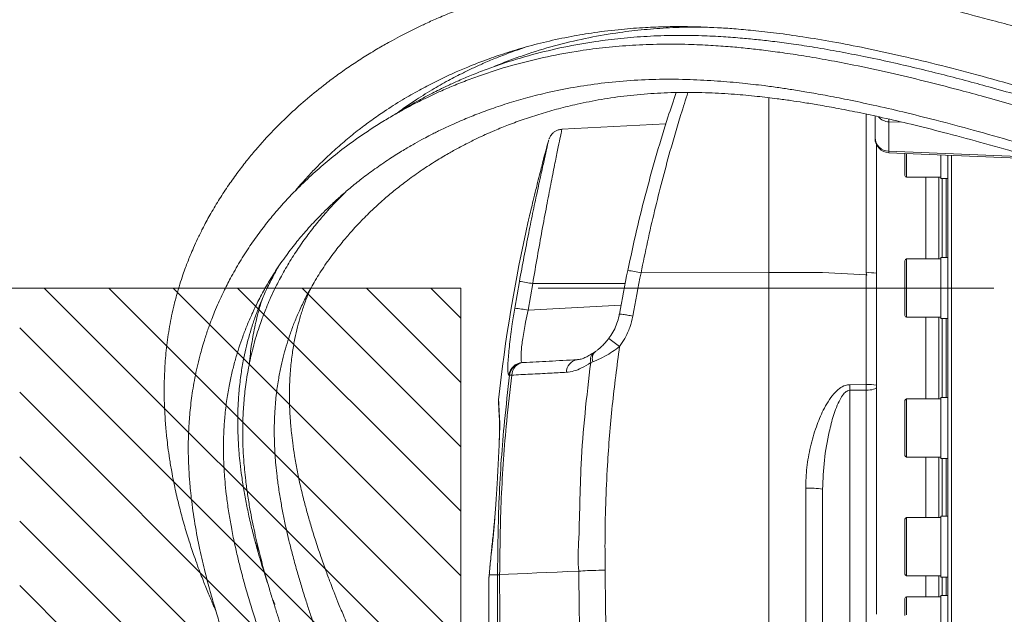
# Model space of a CAD drawing. Header units: millimetres. Extents: x 0 to 8410, y 0 to 5940.
# Tile 130 of 180: x 5057 to 5332, y 3987 to 4153. Entities that reach past the tile are written whole.
import ezdxf

# ---------------------------------------------------------------- set-up
doc = ezdxf.new("R2010")
doc.units = ezdxf.units.MM
doc.header["$LTSCALE"] = 10
doc.linetypes.add('CENTERX2', pattern=[20.32, 12.7, -2.54, 2.54, -2.54])

msp = doc.modelspace()

# ---------------------------------------------------------------- hatches: boundary and pattern name
at = {"linetype": 'Continuous'}
h = msp.add_hatch(dxfattribs=at)
h.set_pattern_fill('ANSI31', color=8, scale=4, angle=90, style=0)
h.paths.add_polyline_path([(5057.2, 4077.87), (5057.2, 3177.87), (5180.2, 3177.87), (5180.2, 4077.87)], flags=0)

# ---------------------------------------------------------------- linework, layer by layer
at = {"color": 7, "linetype": 'Continuous', "lineweight": 0}
for p, q in [((5266, 4082.21), (5266, 4131.04)), ((5295.6, 4119.91), (5295.6, 4125.85)), ((5237.31, 4123.68), (5208.31, 4122.16)), ((5295.6, 4119.69), (5295.6, 4119.91)), ((5296, 4117.87), (5296, 4082.02)), ((5299.43, 4115.61), (5341.4, 4113.84)), ((5303.9, 4109.27), (5303.9, 4115.4)), ((5313.9, 4109.05), (5313.9, 4114.97)), ((5315.9, 4082.01), (5315.9, 4114.93)), ((5316.9, 4114.92), (5316.9, 4077.87)), ((5304.4, 4108.77), (5313.9, 4108.77)), ((5309.8, 4086.01), (5309.8, 4108.77)), ((5313.4, 4086.01), (5313.4, 4108.77)), ((5313.9, 4108.4), (5313.9, 4109.05)), ((5313.9, 4108.4), (5315.9, 4108.4)), ((5314.27, 4086.37), (5314.27, 4108.4)), ((5315.9, 4086.37), (5313.9, 4086.37)), ((5313.9, 4069.37), (5313.9, 4086.37)), ((5303.9, 4070.24), (5303.9, 4085.51)), ((5313.9, 4086.01), (5304.4, 4086.01)), ((5266, 3769.37), (5266, 4082.21)), ((5293.16, 4081.52), (5281, 4082.18)), ((5296, 4082.02), (5296, 4050.81)), ((5315.9, 4073.73), (5315.9, 4082.01)), ((5057.2, 4077.87), (5180.2, 4077.87)), ((5180.2, 4077.87), (5180.2, 3177.87)), ((5316.9, 4077.87), (5316.9, 3967.37)), ((5315.9, 4039.83), (5315.9, 4073.73)), ((5304.4, 4069.74), (5313.9, 4069.74)), ((5309.8, 4046.97), (5309.8, 4069.74)), ((5313.4, 4046.97), (5313.4, 4069.74)), ((5313.9, 4069.37), (5315.9, 4069.37)), ((5314.27, 4047.34), (5314.27, 4069.37)), ((5217.39, 4059.98), (5217.66, 4060.16)), ((5197.31, 4057.09), (5197.49, 4057.09)), ((5296, 4050.81), (5296, 4050.19)), ((5296, 4050.19), (5296, 3986.87)), ((5303.9, 4045.89), (5303.9, 4046.47)), ((5303.9, 4031.2), (5303.9, 4045.89)), ((5313.9, 4046.97), (5304.4, 4046.97)), ((5315.9, 4047.34), (5313.9, 4047.34)), ((5313.9, 4030.34), (5313.9, 4047.34)), ((5315.9, 4032.17), (5315.9, 4039.83)), ((5315.9, 4003.43), (5315.9, 4032.17)), ((5304.4, 4030.7), (5313.9, 4030.7)), ((5309.8, 4013.88), (5309.8, 4030.7)), ((5313.4, 4013.88), (5313.4, 4030.7)), ((5313.9, 4030.34), (5315.9, 4030.34)), ((5314.27, 4014.25), (5314.27, 4030.34)), ((5281, 4021.8), (5281, 3910.52)), ((5303.9, 4011.14), (5303.9, 4013.38)), ((5313.9, 4013.88), (5304.4, 4013.88)), ((5315.9, 4014.25), (5313.9, 4014.25)), ((5313.9, 3997.25), (5313.9, 4014.25)), ((5303.9, 3998.11), (5303.9, 4011.14)), ((5315.9, 3997.57), (5315.9, 4003.43)), ((5213.01, 3998.92), (5213.01, 3998.92)), ((5188, 3997.29), (5188, 3932.31)), ((5188.01, 3997.29), (5188.01, 3997.29)), ((5304.4, 3997.61), (5313.9, 3997.61)), ((5309.8, 3991.77), (5309.8, 3997.61)), ((5313.4, 3991.77), (5313.4, 3997.61)), ((5313.9, 3997.25), (5315.9, 3997.25)), ((5314.27, 3992.14), (5314.27, 3997.25)), ((5315.9, 3978.36), (5315.9, 3997.57)), ((5303.9, 3986.56), (5303.9, 3991.27)), ((5313.9, 3991.77), (5304.4, 3991.77)), ((5315.9, 3992.14), (5313.9, 3992.14)), ((5313.9, 3975.14), (5313.9, 3992.14))]:
    msp.add_line(p, q, dxfattribs=at)
at = {"color": 8, "linetype": 'Continuous', "lineweight": 0}
for p, q in [((5293.16, 4082.15), (5293.16, 4126.4)), ((5303.02, 4124.16), (5299.46, 4124.26)), ((5299.46, 4124.26), (5299.46, 4116.05)), ((5299.46, 4116.05), (5299.44, 4115.72)), ((5299.46, 4116.05), (5339.5, 4114.36)), ((5304.4, 4115.37), (5304.4, 4108.77)), ((5315.4, 4086.37), (5315.4, 4108.4)), ((5304.4, 4086.01), (5304.4, 4069.74)), ((5230.38, 4082.13), (5266, 4082.21)), ((5266, 4082.21), (5281, 4082.18)), ((5293.16, 4050.94), (5293.16, 4081.52)), ((5195.16, 4072.27), (5196.48, 4079.73)), ((5200.19, 4079.11), (5198.9, 4071.72)), ((5200.19, 4079.11), (5225.94, 4079.15)), ((5198.9, 4071.72), (5224.79, 4073.08)), ((5315.4, 4047.34), (5315.4, 4069.37)), ((5216.92, 4057.29), (5216.35, 4057.07)), ((5193.74, 4053.6), (5193.56, 4053.59)), ((5288.59, 4050.91), (5293.16, 4050.94)), ((5293.16, 4049.37), (5293.16, 4050.94)), ((5293.16, 4049.37), (5288.59, 4049.35)), ((5288.59, 4049.35), (5288.59, 3984)), ((5293.16, 3984.2), (5293.16, 4049.37)), ((5304.4, 4046.97), (5304.4, 4046.35)), ((5304.4, 4046.35), (5304.4, 4030.7)), ((5315.4, 4014.25), (5315.4, 4030.34)), ((5276.27, 3910.74), (5276.27, 4022.01)), ((5304.4, 4013.88), (5304.4, 4011.5)), ((5304.4, 4011.5), (5304.4, 3997.61)), ((5188.07, 3997.87), (5188.07, 3997.87)), ((5315.4, 3992.14), (5315.4, 3997.25)), ((5304.4, 3991.77), (5304.4, 3986.75))]:
    msp.add_line(p, q, dxfattribs=at)
at = {"color": 7, "linetype": 'CENTERX2', "lineweight": 0}
msp.add_line((4998.55, 4077.87), (5743.75, 4077.87), dxfattribs=at)
at = {"color": 8, "linetype": 'Continuous', "lineweight": 0, "flags": 128}
for points in [[(5224.27, 4070.31), (5224.35, 4070.6), (5224.35, 4070.6), (5224.35, 4070.6)], [(5293.16, 4049.37), (5293.72, 4049.4), (5294.26, 4049.45), (5294.75, 4049.53), (5295.18, 4049.63), (5295.53, 4049.75), (5295.79, 4049.89), (5295.95, 4050.03), (5296, 4050.19)]]:
    msp.add_lwpolyline(points, dxfattribs=at)
at = {"color": 7, "linetype": 'Continuous', "lineweight": 0, "flags": 128}
msp.add_lwpolyline([(5213.01, 3998.92), (5209.96, 3998.8), (5207, 3998.67), (5204.12, 3998.55), (5201.32, 3998.42), (5198.6, 3998.29), (5195.97, 3998.16), (5193.43, 3998.03), (5190.97, 3997.9)], dxfattribs=at)
at = {"color": 8, "linetype": 'Continuous', "lineweight": 0}
for centre, radius, start, end in [((5299.58, 4128.3), 4.05, 221.3308, 268.369), ((5310.38, 4125.07), 10.94, 180.6809, 184.2702), ((5299.53, 4119.98), 3.92, 181.0302, 269.0927), ((5223.54, 4053.46), 29.47, 76.583, 83.9024), ((5637.79, 3998.04), 416, 168.3377, 170.0275), ((5293.85, 4065.76), 16.41, 82.4437, 92.3945), ((5189.17, 4024), 56.2, 78.6871, 82.5307), ((5189.21, 4018.87), 53.73, 79.6205, 83.6424), ((5026.57, 3801.7), 326.63, 52.7244, 53.3787), ((5218.98, 4057.78), 2.72, 125.9017, 194.9183), ((5197.52, 4053.1), 3.99, 93.0553, 172.9684), ((5197.7, 4053.11), 3.99, 93.0622, 172.9729), ((5198.01, 4053.45), 3.68, 96.2602, 177.7717), ((5213.12, 4054.38), 3.54, 98.3003, 180.1676), ((5195.89, 4050.13), 92.7, 359.5161, 0.4839), ((5293.85, 4034.52), 16.43, 82.4517, 92.3865), ((5277.41, 3994.66), 27.38, 82.4493, 92.3879)]:
    msp.add_arc(centre, radius, start, end, dxfattribs=at)
at = {"color": 7, "linetype": 'Continuous', "lineweight": 0}
for centre, radius, start, end in [((5638, 3997.87), 450, 164.3589, 165.0025), ((5299.6, 4119.62), 4, 179.9996, 267.2547), ((5304.4, 4109.27), 0.5, 180, 270), ((5638, 3997.87), 450, 167.3404, 173.7689), ((5304.4, 4085.51), 0.5, 90, 180), ((5638, 3997.87), 420, 168.3377, 170.0275), ((5304.4, 4070.24), 0.5, 180, 270), ((5304.4, 4046.47), 0.5, 90, 180), ((5304.4, 4031.2), 0.5, 180, 270), ((5304.4, 4013.38), 0.5, 90, 180), ((5304.4, 3998.11), 0.5, 180, 270), ((5304.4, 3991.27), 0.5, 90, 180)]:
    msp.add_arc(centre, radius, start, end, dxfattribs=at)
msp.add_ellipse((5293, 4081.4), major_axis=(3, -0.16), ratio=0.042661, start_param=1.483591, end_param=1.520674, dxfattribs=at)
for points, knots in [([(5357.87, 4144.04), (5355.65, 4144.71), (5350.56, 4146.24), (5342.92, 4148.47), (5335.29, 4150.63), (5328.64, 4152.46), (5321.3, 4154.4), (5312.74, 4156.56), (5302.43, 4158.97), (5292.48, 4161.05), (5283.42, 4162.71), (5275.82, 4163.91), (5269.27, 4164.79), (5263.35, 4165.45), (5257.32, 4165.99), (5250.48, 4166.42), (5241.09, 4166.69), (5229.77, 4166.41), (5217.23, 4165.19), (5205.3, 4163.19), (5193.74, 4160.4), (5184.74, 4157.51), (5178.16, 4155.01), (5174.11, 4153.34), (5170.61, 4151.78), (5167.74, 4150.41), (5165.28, 4149.19), (5162.9, 4147.96), (5160.13, 4146.46), (5156.84, 4144.58), (5153.19, 4142.36), (5149.49, 4139.94), (5145.91, 4137.44), (5141.85, 4134.41), (5137.4, 4130.82), (5132.54, 4126.49), (5127.7, 4121.73), (5123.64, 4117.26), (5120.3, 4113.21), (5117.68, 4109.79), (5115.09, 4106.13), (5112.56, 4102.25), (5110.25, 4098.33), (5108.33, 4094.76), (5106.84, 4091.73), (5105.7, 4089.24), (5104.79, 4087.11), (5104.06, 4085.28), (5103.37, 4083.48), (5102.63, 4081.41), (5101.78, 4078.82), (5100.88, 4075.76), (5099.82, 4071.57), (5098.8, 4066.45), (5098, 4060.54), (5097.57, 4054.79), (5097.45, 4049.86), (5097.52, 4045.87), (5097.65, 4042.88), (5097.81, 4040.33), (5098, 4038.11), (5098.23, 4035.87), (5098.54, 4033.27), (5098.98, 4030.15), (5099.64, 4026.21), (5100.54, 4021.69), (5101.7, 4016.78), (5102.99, 4011.99), (5104.36, 4007.44), (5105.64, 4003.6), (5106.73, 4000.54), (5107.59, 3998.23), (5108.36, 3996.24), (5109.1, 3994.39), (5110.04, 3992.1), (5110.94, 3989.95), (5111.63, 3988.43), (5111.81, 3988.01)], [0, 0, 0, 0, 0.015064, 0.034499, 0.051693, 0.066653, 0.079388, 0.101151, 0.124245, 0.148636, 0.1678, 0.184911, 0.199533, 0.211751, 0.22469, 0.240094, 0.257975, 0.288548, 0.318134, 0.346652, 0.375475, 0.405427, 0.417739, 0.429292, 0.439226, 0.44754, 0.454237, 0.460826, 0.468803, 0.479181, 0.491109, 0.503217, 0.515129, 0.526843, 0.545068, 0.562817, 0.581781, 0.602899, 0.614816, 0.627317, 0.640399, 0.654058, 0.668028, 0.680588, 0.689967, 0.698095, 0.704979, 0.710627, 0.715665, 0.722107, 0.730192, 0.739905, 0.750415, 0.76877, 0.786608, 0.803944, 0.820365, 0.830529, 0.839329, 0.846775, 0.852983, 0.858837, 0.866401, 0.875666, 0.886093, 0.900763, 0.915081, 0.929049, 0.942671, 0.955186, 0.962972, 0.969821, 0.975738, 0.980737, 0.986321, 0.996226, 1, 1, 1, 1]), ([(5133.84, 4104.78), (5133.92, 4104.88), (5134.62, 4105.74), (5136.07, 4107.41), (5138.38, 4109.97), (5141.17, 4112.83), (5144.44, 4115.95), (5148, 4119.07), (5151.67, 4122.03), (5155.25, 4124.71), (5159.28, 4127.5), (5163.67, 4130.29), (5168.39, 4133), (5172.4, 4135.11), (5175.85, 4136.79), (5179.06, 4138.26), (5182.7, 4139.81), (5187.01, 4141.49), (5192, 4143.24), (5197.71, 4145), (5204.05, 4146.65), (5210.68, 4148.06), (5217.67, 4149.23), (5224.59, 4150.06), (5231.27, 4150.57), (5237, 4150.79), (5241.35, 4150.82), (5244.84, 4150.77), (5248.02, 4150.68), (5251.89, 4150.5), (5256.49, 4150.2), (5261.97, 4149.71), (5268.39, 4148.98), (5275.79, 4147.94), (5284.09, 4146.55), (5293.29, 4144.77), (5303.42, 4142.55), (5314.23, 4139.93), (5325.7, 4136.92), (5337.79, 4133.53), (5348.6, 4130.36), (5355.38, 4128.29), (5357.87, 4127.53)], [0, 0, 0, 0, 0.002058, 0.017378, 0.034914, 0.055941, 0.079479, 0.104547, 0.128284, 0.150494, 0.171167, 0.20053, 0.226215, 0.249013, 0.264552, 0.279824, 0.297834, 0.318688, 0.342389, 0.368444, 0.397263, 0.42722, 0.454737, 0.486032, 0.513134, 0.536025, 0.554684, 0.564769, 0.577014, 0.592011, 0.609789, 0.630388, 0.655374, 0.683665, 0.715343, 0.750496, 0.789204, 0.831529, 0.874787, 0.921321, 0.971125, 1, 1, 1, 1]), ([(5250.05, 4150.58), (5248.58, 4150.61), (5244.62, 4150.71), (5238.33, 4150.52), (5231.26, 4150.02), (5223.76, 4149.14), (5215.77, 4147.77), (5207.22, 4145.78), (5200.26, 4143.71), (5194.8, 4141.8), (5191.44, 4140.52), (5189.46, 4139.68), (5188.78, 4139.4)], [0, 0, 0, 0, 0.065953, 0.177542, 0.28634, 0.392612, 0.530909, 0.671605, 0.817664, 0.889711, 0.962227, 1, 1, 1, 1]), ([(5357.87, 4125.09), (5356.66, 4125.46), (5352.06, 4126.87), (5344.47, 4129.13), (5335.5, 4131.73), (5327.72, 4133.91), (5320.69, 4135.81), (5313.97, 4137.55), (5307.06, 4139.25), (5299.88, 4140.92), (5292.7, 4142.46), (5285.65, 4143.83), (5279.1, 4144.98), (5273.1, 4145.91), (5267.87, 4146.61), (5263.14, 4147.15), (5258.38, 4147.61), (5253.1, 4148.01), (5246.76, 4148.31), (5239.65, 4148.4), (5232.11, 4148.15), (5224.81, 4147.57), (5217.05, 4146.61), (5208.79, 4145.15), (5199.97, 4143.04), (5192.81, 4140.85), (5187.2, 4138.86), (5183.26, 4137.32), (5179.72, 4135.81), (5176.75, 4134.46), (5174.31, 4133.28), (5172.13, 4132.19), (5169.79, 4130.96), (5167, 4129.41), (5164.53, 4127.98), (5163.06, 4127.05), (5162.64, 4126.78)], [0, 0, 0, 0, 0.017565, 0.066594, 0.10979, 0.147194, 0.178872, 0.210912, 0.243826, 0.27813, 0.31377, 0.346677, 0.378907, 0.40749, 0.432447, 0.453849, 0.47542, 0.500811, 0.529977, 0.567295, 0.604859, 0.641534, 0.677357, 0.723951, 0.77138, 0.820494, 0.844682, 0.868928, 0.890521, 0.908875, 0.923984, 0.936405, 0.950592, 0.969347, 0.991404, 1, 1, 1, 1]), ([(5357.92, 4121.9), (5356.09, 4122.47), (5350.82, 4124.08), (5342.52, 4126.55), (5333.44, 4129.18), (5325.58, 4131.38), (5317.72, 4133.5), (5309.26, 4135.67), (5299.63, 4137.97), (5290.68, 4139.91), (5282.66, 4141.46), (5276.01, 4142.61), (5269.99, 4143.52), (5264.75, 4144.21), (5259.94, 4144.76), (5255.05, 4145.22), (5249.57, 4145.61), (5243.02, 4145.9), (5235.72, 4145.95), (5228.03, 4145.66), (5220.58, 4145.04), (5212.66, 4144.02), (5204.23, 4142.49), (5195.22, 4140.29), (5187.9, 4138.03), (5182.18, 4135.96), (5178.18, 4134.37), (5174.6, 4132.83), (5171.6, 4131.44), (5169.13, 4130.24), (5166.9, 4129.11), (5164.5, 4127.84), (5161.62, 4126.23), (5158.32, 4124.27), (5154.88, 4122.09), (5151.48, 4119.78), (5147.64, 4117), (5143.45, 4113.7), (5138.94, 4109.8), (5134.5, 4105.57), (5130.6, 4101.44), (5127.16, 4097.41), (5124.22, 4093.66), (5121.3, 4089.57), (5118.5, 4085.2), (5116.09, 4080.95), (5114.15, 4077.14), (5112.69, 4074), (5111.6, 4071.42), (5110.7, 4069.15), (5109.79, 4066.69), (5108.71, 4063.49), (5107.4, 4059.01), (5106.15, 4053.68), (5105.17, 4047.97), (5104.56, 4042.65), (5104.27, 4038.06), (5104.18, 4034.21), (5104.2, 4031.1), (5104.29, 4028.42), (5104.41, 4026.22), (5104.55, 4024.16), (5104.74, 4021.88), (5105.05, 4019.01), (5105.48, 4015.69), (5106.22, 4010.92), (5107.32, 4005.19), (5108.78, 3998.9), (5110.19, 3993.56), (5111.36, 3989.48), (5112.28, 3986.44), (5112.97, 3984.26), (5113.65, 3982.13), (5114.47, 3979.68), (5115.53, 3976.56), (5117.01, 3972.41), (5118.94, 3967.25), (5121.37, 3961.08), (5124.22, 3954.18), (5126.36, 3949.31), (5127.48, 3946.77)], [0, 0, 0, 0, 0.0117983, 0.0338149, 0.0531759, 0.0698976, 0.0840046, 0.1033548, 0.1237063, 0.1451638, 0.1601266, 0.1745211, 0.187237, 0.1983038, 0.207782, 0.2177576, 0.2294386, 0.2428143, 0.2597888, 0.2767389, 0.2933046, 0.3094911, 0.330558, 0.3520305, 0.3742435, 0.3851766, 0.3960847, 0.4057454, 0.4139522, 0.4207035, 0.4263047, 0.4327691, 0.4413011, 0.4513226, 0.4621806, 0.4728473, 0.4833087, 0.4995228, 0.5152055, 0.5312654, 0.5493903, 0.5618483, 0.5751178, 0.5891879, 0.6040459, 0.6189636, 0.630687, 0.6405435, 0.6485491, 0.6547184, 0.661403, 0.6710406, 0.6835563, 0.7014293, 0.7179766, 0.7332329, 0.7472141, 0.7571609, 0.7658704, 0.7733523, 0.7796291, 0.7842743, 0.7905903, 0.7985732, 0.8081958, 0.8180814, 0.8381817, 0.8555826, 0.8702972, 0.8826217, 0.8896252, 0.8956609, 0.9008639, 0.9074501, 0.9161976, 0.9270904, 0.9422907, 0.9595572, 0.9788238, 1, 1, 1, 1]), ([(5162.11, 4126.49), (5162.66, 4126.9), (5164.29, 4128.12), (5167.61, 4130.38), (5171.89, 4133.08), (5176.48, 4135.69), (5180.39, 4137.72), (5183.74, 4139.34), (5186.87, 4140.75), (5190.4, 4142.23), (5194.29, 4143.74), (5197.06, 4144.68), (5198.4, 4145.12)], [0, 0, 0, 0, 0.053553, 0.158031, 0.306319, 0.435879, 0.550877, 0.629337, 0.706288, 0.797141, 0.90249, 1, 1, 1, 1]), ([(5136.31, 3951), (5135.31, 3953.25), (5133.42, 3957.5), (5130.91, 3963.49), (5128.82, 3968.72), (5127.13, 3973.17), (5125.79, 3976.83), (5124.78, 3979.71), (5124.02, 3981.92), (5123.39, 3983.81), (5122.53, 3986.45), (5121.36, 3990.19), (5120.06, 3994.67), (5118.92, 3998.9), (5117.96, 4002.78), (5117.04, 4006.82), (5116.2, 4010.99), (5115.46, 4015.27), (5114.9, 4019.25), (5114.5, 4022.85), (5114.26, 4025.78), (5114.11, 4028.32), (5114, 4030.97), (5113.97, 4034.23), (5114.07, 4038.02), (5114.37, 4042.31), (5114.89, 4046.65), (5115.6, 4050.84), (5116.41, 4054.56), (5117.3, 4057.97), (5118.28, 4061.2), (5119.35, 4064.35), (5120.56, 4067.48), (5121.97, 4070.75), (5123.65, 4074.26), (5125.7, 4078.09), (5128.21, 4082.24), (5131.04, 4086.4), (5133.96, 4090.23), (5136.5, 4093.26), (5138.54, 4095.55), (5140.23, 4097.34), (5141.98, 4099.13), (5144.07, 4101.15), (5146.53, 4103.41), (5149.37, 4105.85), (5152.6, 4108.45), (5156.21, 4111.14), (5159.94, 4113.7), (5163.46, 4115.94), (5166.54, 4117.76), (5169.08, 4119.17), (5171.06, 4120.23), (5172.61, 4121.02), (5174.07, 4121.75), (5175.73, 4122.55), (5177.77, 4123.5), (5180.57, 4124.74), (5184.25, 4126.25), (5188.76, 4127.93), (5193.69, 4129.56), (5198.89, 4131.07), (5204.85, 4132.55), (5211.64, 4133.92), (5219.35, 4135.06), (5227.35, 4135.82), (5235.61, 4136.17), (5243.73, 4136.09), (5251.44, 4135.69), (5258.33, 4135.08), (5264.03, 4134.43), (5268.63, 4133.81), (5272.6, 4133.21), (5276.9, 4132.51), (5282.06, 4131.59), (5288.23, 4130.39), (5295.44, 4128.85), (5303.69, 4126.94), (5312.99, 4124.62), (5323.28, 4121.87), (5334.56, 4118.68), (5346.19, 4115.25), (5354.07, 4112.84), (5357.87, 4111.68)], [0, 0, 0, 0, 0.019575, 0.037026, 0.052283, 0.065299, 0.075886, 0.084257, 0.090401, 0.095231, 0.100696, 0.113464, 0.127915, 0.139763, 0.150485, 0.161939, 0.175238, 0.187203, 0.199761, 0.210528, 0.219251, 0.22597, 0.233341, 0.24319, 0.255473, 0.267936, 0.282852, 0.295984, 0.307555, 0.318557, 0.329102, 0.339213, 0.349648, 0.360462, 0.372308, 0.385755, 0.400619, 0.416766, 0.43157, 0.444033, 0.452165, 0.458832, 0.465737, 0.474199, 0.484223, 0.494691, 0.506452, 0.519503, 0.532696, 0.54417, 0.553898, 0.561882, 0.567667, 0.571988, 0.575806, 0.580654, 0.586551, 0.593496, 0.604651, 0.617306, 0.630377, 0.643814, 0.657618, 0.675395, 0.69377, 0.712767, 0.731279, 0.750227, 0.767301, 0.78248, 0.795726, 0.804749, 0.81266, 0.821747, 0.832886, 0.84638, 0.8621, 0.8801, 0.900434, 0.923151, 0.947812, 0.974811, 1, 1, 1, 1]), ([(5150.32, 3955.56), (5149.31, 3957.91), (5147.43, 3962.28), (5144.99, 3968.32), (5143.04, 3973.35), (5141.61, 3977.19), (5140.61, 3979.96), (5139.96, 3981.78), (5139.48, 3983.17), (5139.04, 3984.44), (5138.55, 3985.91), (5137.82, 3988.09), (5136.85, 3991.09), (5135.71, 3994.76), (5134.52, 3998.8), (5133.43, 4002.76), (5132.46, 4006.55), (5131.6, 4010.17), (5130.82, 4013.77), (5130.09, 4017.61), (5129.45, 4021.45), (5128.95, 4025.15), (5128.61, 4028.36), (5128.41, 4030.8), (5128.29, 4032.83), (5128.2, 4034.87), (5128.14, 4037.38), (5128.17, 4040.35), (5128.33, 4044.14), (5128.71, 4048.31), (5129.33, 4052.51), (5130.03, 4056.11), (5130.81, 4059.34), (5131.68, 4062.38), (5132.66, 4065.37), (5133.81, 4068.43), (5135.19, 4071.68), (5136.89, 4075.22), (5139, 4079.1), (5141.56, 4083.24), (5144.4, 4087.27), (5147.2, 4090.82), (5149.53, 4093.53), (5151.37, 4095.54), (5152.93, 4097.16), (5154.61, 4098.84), (5156.63, 4100.75), (5159.07, 4102.94), (5161.99, 4105.39), (5165.46, 4108.08), (5169.25, 4110.78), (5173.05, 4113.25), (5176.47, 4115.29), (5179.29, 4116.86), (5181.48, 4118.01), (5183.24, 4118.9), (5185, 4119.76), (5187.14, 4120.75), (5189.99, 4122), (5193.59, 4123.46), (5197.86, 4125.03), (5202.52, 4126.55), (5207.42, 4127.95), (5213.01, 4129.31), (5219.36, 4130.56), (5226.54, 4131.59), (5233.95, 4132.24), (5241.57, 4132.51), (5249.04, 4132.39), (5256.13, 4131.98), (5262.48, 4131.4), (5267.72, 4130.78), (5271.99, 4130.2), (5275.78, 4129.63), (5279.98, 4128.94), (5285.04, 4128.03), (5291.05, 4126.85), (5298.04, 4125.35), (5306.03, 4123.49), (5315.03, 4121.22), (5325.01, 4118.54), (5335.95, 4115.43), (5347, 4112.17), (5354.42, 4109.9), (5357.87, 4108.85)], [0, 0, 0, 0, 0.0205237, 0.0381816, 0.0528931, 0.0646118, 0.0719668, 0.0772886, 0.0806918, 0.0841912, 0.0885168, 0.0936683, 0.1034295, 0.1150807, 0.126341, 0.1395566, 0.1506473, 0.1605677, 0.1724022, 0.1834084, 0.1957693, 0.2077751, 0.217722, 0.2256258, 0.2306449, 0.2368488, 0.2447748, 0.2544183, 0.2650825, 0.2810633, 0.2948405, 0.3064583, 0.3171938, 0.3276755, 0.337799, 0.3485447, 0.3601411, 0.3728725, 0.3874247, 0.4036125, 0.4205565, 0.4351441, 0.4470657, 0.4545384, 0.4608474, 0.468167, 0.4767432, 0.4865771, 0.4983792, 0.5115901, 0.5261742, 0.5399328, 0.5514968, 0.5608701, 0.5677066, 0.5726187, 0.5776384, 0.5842227, 0.5923661, 0.6035018, 0.6162149, 0.629326, 0.642757, 0.6565019, 0.6741184, 0.6922494, 0.7109432, 0.7289372, 0.7473896, 0.7640617, 0.7788971, 0.7918191, 0.8005799, 0.8085543, 0.8181447, 0.829737, 0.8436656, 0.8598193, 0.878287, 0.8991611, 0.9225149, 0.9479056, 0.9757332, 1, 1, 1, 1]), ([(5226.67, 4082.77), (5227.48, 4086.52), (5229.09, 4094.02), (5231.85, 4105), (5234.79, 4115.58), (5237.59, 4124.79), (5239.4, 4130.15), (5240.16, 4132.4)], [0, 0, 0, 0, 0.211836, 0.424373, 0.636255, 0.847417, 1, 1, 1, 1]), ([(5208.32, 4122.12), (5208.21, 4122.13), (5207.79, 4122.14), (5207.11, 4121.92), (5206.36, 4121.55), (5205.78, 4121.09), (5205.34, 4120.6), (5205.04, 4120.13), (5204.86, 4119.78), (5204.8, 4119.59), (5204.78, 4119.53)], [0, 0, 0, 0, 0.0696289, 0.2692357, 0.4474452, 0.6066445, 0.74679, 0.8663952, 0.9627404, 1, 1, 1, 1]), ([(5196.48, 4079.73), (5196.9, 4082), (5197.76, 4086.6), (5199.07, 4093.24), (5200.35, 4099.54), (5201.54, 4105.17), (5202.61, 4110.09), (5203.49, 4114.02), (5204.16, 4116.99), (5204.55, 4118.67), (5204.72, 4119.39), (5204.68, 4119.23), (5204.68, 4119.22)], [0, 0, 0, 0, 0.110795, 0.224772, 0.335463, 0.44938, 0.559252, 0.672443, 0.779889, 0.890623, 0.995438, 1, 1, 1, 1]), ([(5203.33, 4114.32), (5203.34, 4114.34), (5203.38, 4114.5), (5203.22, 4113.87), (5202.85, 4112.44), (5202.27, 4110.15), (5201.65, 4107.67), (5201.24, 4106.02), (5201.08, 4105.37)], [0, 0, 0, 0, 0.023626, 0.22882, 0.434359, 0.644189, 0.860316, 1, 1, 1, 1]), ([(5201.08, 4105.37), (5200.83, 4104.34), (5200.32, 4102.27), (5199.66, 4099.52), (5199.18, 4097.51), (5198.93, 4096.44), (5198.94, 4096.48), (5198.94, 4096.49)], [0, 0, 0, 0, 0.2227038, 0.4455139, 0.6649618, 0.8784303, 1, 1, 1, 1]), ([(5148.11, 4104.74), (5147.85, 4104.5), (5146.05, 4102.8), (5143.44, 4099.95), (5140.2, 4096.17), (5137.46, 4092.66), (5134.76, 4088.88), (5132.2, 4084.88), (5130.01, 4081.04), (5128.28, 4077.65), (5126.99, 4074.87), (5126.01, 4072.58), (5125.27, 4070.71), (5124.59, 4068.9), (5123.87, 4066.82), (5123.04, 4064.21), (5122, 4060.45), (5120.95, 4055.77), (5120.11, 4050.44), (5119.6, 4045.39), (5119.38, 4040.99), (5119.34, 4037.31), (5119.4, 4034.38), (5119.52, 4031.86), (5119.67, 4029.55), (5119.89, 4027.03), (5120.22, 4023.92), (5120.71, 4020.26), (5121.5, 4015.42), (5122.61, 4009.87), (5124.04, 4003.83), (5125.49, 3998.4), (5126.82, 3993.8), (5128.01, 3989.93), (5129.04, 3986.7), (5130.05, 3983.66), (5131.12, 3980.51), (5132.2, 3977.47), (5133.32, 3974.39), (5134.5, 3971.21), (5135.97, 3967.37), (5137.77, 3962.81), (5139.92, 3957.54), (5141.52, 3953.77), (5142.37, 3951.78)], [0, 0, 0, 0, 0.006586, 0.045611, 0.07216, 0.100234, 0.129799, 0.160816, 0.191457, 0.214933, 0.234707, 0.250818, 0.263314, 0.273901, 0.288082, 0.30582, 0.326695, 0.363397, 0.397833, 0.430086, 0.460056, 0.481165, 0.499453, 0.514925, 0.528241, 0.54253, 0.561788, 0.58581, 0.610306, 0.651038, 0.687896, 0.720852, 0.750377, 0.771857, 0.791425, 0.809077, 0.827123, 0.848401, 0.864086, 0.882824, 0.905853, 0.933119, 0.964541, 1, 1, 1, 1]), ([(5126.45, 3995.13), (5126.37, 3995.37), (5125.72, 3997.27), (5124.72, 4000.52), (5123.47, 4004.77), (5122.43, 4008.67), (5121.43, 4012.72), (5120.52, 4016.89), (5119.72, 4021.17), (5119.1, 4025.16), (5118.65, 4028.77), (5118.36, 4031.71), (5118.17, 4034.28), (5118.03, 4036.99), (5117.95, 4040.38), (5118.01, 4044.35), (5118.28, 4048.82), (5118.77, 4053.22), (5119.44, 4057.33), (5120.19, 4060.87), (5121.02, 4064.12), (5121.96, 4067.28), (5123.05, 4070.46), (5124.33, 4073.75), (5125.88, 4077.28), (5127.53, 4080.64), (5128.76, 4082.81), (5129.28, 4083.73)], [0, 0, 0, 0, 0.007456, 0.060258, 0.103606, 0.142835, 0.184627, 0.233152, 0.276807, 0.322733, 0.362199, 0.394207, 0.418868, 0.446172, 0.483499, 0.530702, 0.578366, 0.633768, 0.680473, 0.719791, 0.757848, 0.795415, 0.832691, 0.872846, 0.916124, 0.964291, 1, 1, 1, 1]), ([(5293.27, 4081.51), (5293.24, 4081.7), (5293.2, 4081.92), (5293.16, 4082.13), (5293.16, 4082.15)], [0, 0, 0, 0, 0.902972, 1, 1, 1, 1]), ([(5157.77, 3964.14), (5156.67, 3966.38), (5154.58, 3970.62), (5151.78, 3976.62), (5149.44, 3981.87), (5147.52, 3986.34), (5146, 3990.04), (5144.83, 3992.98), (5143.96, 3995.24), (5143.25, 3997.11), (5142.32, 3999.64), (5141.04, 4003.24), (5139.6, 4007.57), (5138.33, 4011.71), (5137.26, 4015.45), (5136.25, 4019.27), (5135.34, 4023.14), (5134.5, 4027.15), (5133.82, 4030.95), (5133.31, 4034.44), (5132.97, 4037.29), (5132.76, 4039.58), (5132.59, 4041.75), (5132.45, 4044.27), (5132.37, 4047.43), (5132.42, 4051.41), (5132.69, 4055.75), (5133.21, 4060.02), (5133.86, 4063.71), (5134.61, 4067.05), (5135.49, 4070.24), (5136.54, 4073.42), (5137.45, 4075.87), (5138.07, 4077.25), (5138.22, 4077.58)], [0, 0, 0, 0, 0.055607, 0.105255, 0.148781, 0.186086, 0.216657, 0.241139, 0.259527, 0.2732, 0.288127, 0.32309, 0.363775, 0.39776, 0.428565, 0.459811, 0.496207, 0.529014, 0.564609, 0.596171, 0.62147, 0.640547, 0.657293, 0.679843, 0.708359, 0.742768, 0.788181, 0.828113, 0.862613, 0.893686, 0.925273, 0.956988, 0.989646, 1, 1, 1, 1]), ([(5124.76, 4074.66), (5124.65, 4074.33), (5124.19, 4072.91), (5123.3, 4069.68), (5122.27, 4064.98), (5121.53, 4060.41), (5121.3, 4057.64), (5121.22, 4056.67)], [0, 0, 0, 0, 0.055921, 0.24542, 0.548399, 0.842548, 1, 1, 1, 1]), ([(5193.32, 4057.5), (5193.33, 4057.54), (5193.35, 4058.14), (5193.49, 4059.72), (5193.73, 4062.17), (5194.07, 4064.95), (5194.53, 4068.32), (5194.93, 4070.82), (5195.16, 4072.27)], [0, 0, 0, 0, 0.011408, 0.193757, 0.376126, 0.559479, 0.742854, 1, 1, 1, 1]), ([(5224.33, 4070.61), (5224.27, 4070.26), (5224.09, 4069.21), (5223.51, 4067.5), (5222.62, 4065.56), (5221.79, 4064.41), (5221.4, 4063.86)], [0, 0, 0, 0, 0.142874, 0.428917, 0.728265, 1, 1, 1, 1]), ([(5221.41, 4063.85), (5221.34, 4063.77), (5220.96, 4063.24), (5220.22, 4062.41), (5219.27, 4061.45), (5218.46, 4060.74), (5217.94, 4060.34), (5217.71, 4060.2), (5217.66, 4060.17)], [0, 0, 0, 0, 0.058092, 0.339247, 0.580431, 0.776718, 0.948258, 1, 1, 1, 1]), ([(5217.01, 4059.75), (5216.83, 4059.63), (5216.2, 4059.23), (5215.26, 4058.69), (5214.16, 4058.21), (5213.24, 4057.94), (5212.8, 4057.92), (5212.63, 4057.91)], [0, 0, 0, 0, 0.094588, 0.337379, 0.567782, 0.827738, 1, 1, 1, 1]), ([(5197.61, 4057.1), (5199.93, 4057.22), (5204.59, 4057.47), (5209.93, 4057.75), (5212.61, 4057.89)], [0, 0, 0, 0, 0.499162, 1, 1, 1, 1]), ([(5190.67, 4046.71), (5190.66, 4046.64), (5190.64, 4046.49), (5190.64, 4046.31), (5190.64, 4046.2), (5190.64, 4046.13), (5190.64, 4046.08), (5190.64, 4046.02), (5190.65, 4045.98), (5190.65, 4045.9), (5190.66, 4045.64), (5190.7, 4044.98), (5190.75, 4044), (5190.82, 4042.71), (5190.89, 4041.48), (5190.94, 4040.62), (5190.96, 4040.4)], [0, 0, 0, 0, 0.005544, 0.011281, 0.014668, 0.017748, 0.022313, 0.031634, 0.054191, 0.105399, 0.266666, 0.438487, 0.606409, 0.773668, 0.940521, 1, 1, 1, 1]), ([(5190.95, 4040.63), (5190.96, 4040.45), (5190.97, 4040.05), (5190.97, 4039.25), (5190.96, 4038.15), (5190.93, 4036.88), (5190.89, 4035.89), (5190.87, 4035.43)], [0, 0, 0, 0, 0.176824, 0.391361, 0.596154, 0.812891, 1, 1, 1, 1]), ([(5190.99, 4040.41), (5190.97, 4040.5), (5190.93, 4040.68), (5190.95, 4040.95), (5190.96, 4041.12), (5190.97, 4041.2)], [0, 0, 0, 0, 0.349502, 0.693349, 1, 1, 1, 1]), ([(5190.89, 4035.64), (5190.87, 4035.12), (5190.83, 4033.93), (5190.73, 4031.76), (5190.57, 4028.61), (5190.37, 4025.11), (5190.15, 4021.51), (5189.97, 4018.61), (5189.8, 4016.15), (5189.7, 4014.79), (5189.66, 4014.25)], [0, 0, 0, 0, 0.088182, 0.202657, 0.317132, 0.526725, 0.65598, 0.785231, 0.914388, 1, 1, 1, 1]), ([(5189.66, 4014.45), (5189.65, 4014.32), (5189.59, 4013.63), (5189.5, 4012.49), (5189.36, 4011.02), (5189.28, 4010.15), (5189.24, 4009.71)], [0, 0, 0, 0, 0.0617096, 0.3547266, 0.6771707, 1, 1, 1, 1]), ([(5189.25, 4009.75), (5189.17, 4009.07), (5189, 4007.52), (5188.78, 4005.41), (5188.59, 4003.45), (5188.43, 4001.84), (5188.3, 4000.52), (5188.19, 3999.4), (5188.12, 3998.68), (5188.1, 3998.44), (5188.09, 3998.38)], [0, 0, 0, 0, 0.118396, 0.270334, 0.407833, 0.534648, 0.670037, 0.807036, 0.954603, 1, 1, 1, 1]), ([(5189.29, 4009.7), (5189.26, 4009.61), (5189.21, 4009.46), (5189.22, 4009.31), (5189.22, 4009.24)], [0, 0, 0, 0, 0.585053, 1, 1, 1, 1]), ([(5122.77, 4007.45), (5122.82, 4007.3), (5123.17, 4006.35), (5123.56, 4005.36), (5123.9, 4004.52), (5123.92, 4004.47)], [0, 0, 0, 0, 0.151698, 0.948613, 1, 1, 1, 1]), ([(5188.11, 3998.4), (5188.11, 3998.34), (5188.08, 3998.04), (5188.06, 3997.85), (5188.05, 3997.73), (5188.05, 3997.68), (5188.04, 3997.61), (5188.04, 3997.5), (5188.03, 3997.4), (5188.03, 3997.32), (5188.03, 3997.29)], [0, 0, 0, 0, 0.112188, 0.606114, 0.85687, 0.937224, 0.965707, 0.977613, 0.991868, 1, 1, 1, 1]), ([(5188.12, 3998.43), (5188.11, 3998.32), (5188.08, 3998), (5188.06, 3997.81), (5188.06, 3997.81), (5188.06, 3997.81)], [0, 0, 0, 0, 0.30378, 0.817123, 1, 1, 1, 1]), ([(5213.01, 3998.92), (5213.79, 3998.96), (5215.34, 3999.06), (5217.91, 3999.14), (5219.61, 3999.17), (5220.21, 3999.18), (5220.37, 3999.18)], [0, 0, 0, 0, 0.393542, 0.787085, 0.944309, 1, 1, 1, 1]), ([(5190.37, 3997.87), (5189.95, 3997.87), (5189.13, 3997.87), (5188.38, 3997.87), (5188.17, 3997.87), (5188.07, 3997.87)], [0, 0, 0, 0, 0.34675, 0.680158, 1, 1, 1, 1]), ([(5190.44, 3795.59), (5190.41, 3825.02), (5190.33, 3892.44), (5190.36, 3959.86), (5190.37, 3997.84)], [0, 0, 0, 0, 0.436559, 1, 1, 1, 1]), ([(5128.35, 3989.62), (5128.32, 3989.68), (5128.07, 3990.2), (5127.83, 3990.73), (5127.63, 3991.2)], [0, 0, 0, 0, 0.108798, 1, 1, 1, 1])]:
    msp.add_open_spline(points, degree=3, knots=knots, dxfattribs=at)
at = {"color": 8, "linetype": 'Continuous', "lineweight": 0}
for points, knots in [([(5243.45, 4132.42), (5242.8, 4130.4), (5241.1, 4125.17), (5238.68, 4116.86), (5236.23, 4107.82), (5234.14, 4099.41), (5232.16, 4090.84), (5230.97, 4085.03), (5230.38, 4082.13)], [0, 0, 0, 0, 0.135529, 0.351075, 0.513027, 0.675566, 0.83808, 1, 1, 1, 1]), ([(5208.32, 4122.12), (5208.32, 4122.14), (5208.36, 4122.33), (5208.2, 4121.57), (5207.81, 4119.73), (5207.16, 4116.55), (5206.28, 4112.25), (5205.24, 4106.96), (5204.05, 4100.77), (5202.79, 4093.98), (5201.48, 4086.68), (5200.63, 4081.66), (5200.19, 4079.11)], [0, 0, 0, 0, 0.007737, 0.115358, 0.222408, 0.332709, 0.441916, 0.554441, 0.664219, 0.777242, 0.887023, 1, 1, 1, 1]), ([(5198.9, 4071.72), (5198.65, 4070.58), (5198.23, 4068.64), (5197.75, 4065.99), (5197.4, 4063.83), (5197.14, 4061.86), (5196.98, 4060.18), (5196.92, 4058.81), (5196.95, 4057.82), (5197.07, 4057.19), (5197.23, 4057.12), (5197.31, 4057.09)], [0, 0, 0, 0, 0.150082, 0.255147, 0.363139, 0.467173, 0.574274, 0.679015, 0.786957, 0.891926, 1, 1, 1, 1]), ([(5224.35, 4070.6), (5224.41, 4070.61), (5224.52, 4070.62), (5225.38, 4070.52), (5226.6, 4070.33), (5227.59, 4070.17), (5228.08, 4070.08)], [0, 0, 0, 0, 0.250001, 0.5, 0.75, 1, 1, 1, 1]), ([(5228.08, 4070.08), (5227.84, 4069.01), (5227.35, 4066.85), (5226.05, 4064), (5224.9, 4062.34), (5224.4, 4061.61)], [0, 0, 0, 0, 0.351978, 0.714158, 1, 1, 1, 1]), ([(5224.4, 4061.61), (5223.74, 4061.11), (5222.41, 4060.09), (5220.14, 4058.75), (5218.25, 4057.81), (5217.22, 4057.4), (5216.92, 4057.29)], [0, 0, 0, 0, 0.262065, 0.532983, 0.861815, 1, 1, 1, 1]), ([(5224.4, 4061.61), (5223.67, 4056.1), (5222.22, 4045.08), (5220.8, 4026.81), (5220.27, 4011.49), (5220.35, 4001.73), (5220.37, 3999.18)], [0, 0, 0, 0, 0.26601, 0.532489, 0.877852, 1, 1, 1, 1]), ([(5217.66, 4060.16), (5217.49, 4060.02), (5217.15, 4059.73), (5216.86, 4059.04), (5216.76, 4058.22), (5216.86, 4057.6), (5216.92, 4057.29)], [0, 0, 0, 0, 0.250008, 0.500012, 0.750007, 1, 1, 1, 1]), ([(5193.56, 4053.59), (5193.49, 4053.63), (5193.35, 4053.73), (5193.25, 4054.53), (5193.23, 4055.75), (5193.29, 4056.93), (5193.32, 4057.5)], [0, 0, 0, 0, 0.2537837, 0.507546, 0.7616647, 1, 1, 1, 1]), ([(5216.35, 4057.07), (5215.5, 4056.55), (5213.95, 4055.58), (5211.67, 4054.64), (5210.28, 4054.46), (5209.58, 4054.37)], [0, 0, 0, 0, 0.3747769, 0.6844128, 1, 1, 1, 1]), ([(5213.01, 3998.92), (5213.01, 3998.92), (5212.69, 4001.5), (5213.32, 4011.48), (5213.31, 4026.13), (5214.68, 4042.93), (5215.79, 4052.36), (5216.35, 4057.07)], [0, 0, 0, 0, 0.000002, 0.133557, 0.51151, 0.755755, 1, 1, 1, 1]), ([(5190.37, 3997.87), (5190.46, 4005.02), (5190.63, 4019.33), (5191.95, 4037.91), (5193.25, 4049.31), (5193.74, 4053.6)], [0, 0, 0, 0, 0.384087, 0.768173, 1, 1, 1, 1]), ([(5194.33, 4053.59), (5193.84, 4049.3), (5192.55, 4037.92), (5191.23, 4019.36), (5191.06, 4005.07), (5190.97, 3997.93)], [0, 0, 0, 0, 0.2319687, 0.6159932, 1, 1, 1, 1]), ([(5194.33, 4053.59), (5194.19, 4053.6), (5193.88, 4053.61), (5193.78, 4053.6), (5193.74, 4053.6)], [0, 0, 0, 0, 0.481058, 1, 1, 1, 1]), ([(5209.58, 4054.37), (5208.05, 4054.29), (5204.56, 4054.12), (5199.43, 4053.85), (5196.03, 4053.68), (5194.33, 4053.59)], [0, 0, 0, 0, 0.27967, 0.639522, 1, 1, 1, 1]), ([(5276.27, 4022.01), (5276.33, 4023.96), (5276.47, 4027.85), (5277.51, 4033.61), (5279.05, 4038.96), (5280.78, 4043.15), (5282.45, 4046.21), (5283.94, 4048.28), (5285.55, 4049.85), (5287.12, 4050.76), (5288.16, 4050.87), (5288.59, 4050.91)], [0, 0, 0, 0, 0.175312, 0.351223, 0.526595, 0.676954, 0.759122, 0.841091, 0.906173, 0.961759, 1, 1, 1, 1]), ([(5288.59, 4049.35), (5288.38, 4049.33), (5288.12, 4049.3), (5287.47, 4048.99), (5286.65, 4048.21), (5285.69, 4046.64), (5284.78, 4044.61), (5283.77, 4041.59), (5282.5, 4036.69), (5281.29, 4029.85), (5281.1, 4024.48), (5281, 4021.8)], [0, 0, 0, 0, 0.020141, 0.026979, 0.071472, 0.130999, 0.213343, 0.295839, 0.452689, 0.726383, 1, 1, 1, 1]), ([(5190.67, 4046.71), (5190.68, 4046.67), (5190.68, 4046.58), (5190.75, 4045.28), (5190.84, 4043.46), (5190.93, 4041.96), (5190.97, 4041.2)], [0, 0, 0, 0, 0.257571, 0.566176, 0.782663, 1, 1, 1, 1]), ([(5190.97, 4041.2), (5190.97, 4041.16), (5190.99, 4040.84), (5191.01, 4040.03), (5190.98, 4038.43), (5190.95, 4036.94), (5190.9, 4035.89), (5190.89, 4035.64)], [0, 0, 0, 0, 0.0386659, 0.3264584, 0.6143062, 0.9067872, 1, 1, 1, 1]), ([(5189.66, 4014.25), (5189.63, 4013.97), (5189.55, 4012.8), (5189.4, 4011.04), (5189.28, 4009.84), (5189.22, 4009.24)], [0, 0, 0, 0, 0.1374995, 0.5687982, 1, 1, 1, 1]), ([(5189.22, 4009.24), (5189.09, 4008.05), (5188.84, 4005.65), (5188.54, 4002.73), (5188.31, 4000.35), (5188.15, 3998.75), (5188.09, 3998.13), (5188.07, 3997.87)], [0, 0, 0, 0, 0.207781, 0.41719, 0.63215, 0.848926, 1, 1, 1, 1]), ([(5215.98, 3769.02), (5215.48, 3807.33), (5214.47, 3883.97), (5213.5, 3960.6), (5213.01, 3998.92)], [0, 0, 0, 0, 0.499975, 1, 1, 1, 1]), ([(5220.37, 3999.18), (5220.84, 3960.86), (5221.78, 3884.23), (5222.74, 3807.6), (5223.23, 3769.28)], [0, 0, 0, 0, 0.5, 1, 1, 1, 1]), ([(5188.07, 3997.87), (5188.04, 3997.59), (5188, 3997.19), (5188.01, 3997.27), (5188.01, 3997.29)], [0, 0, 0, 0, 0.708902, 1, 1, 1, 1]), ([(5188.07, 3997.87), (5188.07, 3997.87), (5188.07, 3997.87), (5188.07, 3997.87), (5188.07, 3997.87)], [0, 0, 0, 0, 0.500869, 1, 1, 1, 1]), ([(5190.37, 3997.87), (5190.42, 3997.88), (5190.51, 3997.9), (5190.82, 3997.92), (5190.97, 3997.93)], [0, 0, 0, 0, 0.499998, 1, 1, 1, 1]), ([(5190.97, 3997.9), (5191.02, 3959.92), (5191.12, 3883.95), (5190.54, 3800.36), (5191.41, 3747.14), (5192.7, 3724.32), (5194.35, 3701.51), (5196.2, 3678.72), (5200.02, 3625.5), (5204.22, 3564.73), (5208.12, 3496.34), (5209.34, 3450.78), (5209.88, 3405.19), (5209.94, 3359.6), (5209.89, 3295.61), (5209.94, 3246.8), (5209.97, 3213.2)], [0, 0, 0, 0, 0.145116, 0.290231, 0.319327, 0.348429, 0.377548, 0.406673, 0.435788, 0.58138, 0.639408, 0.697444, 0.755499, 0.813563, 0.871614, 1, 1, 1, 1])]:
    msp.add_open_spline(points, degree=3, knots=knots, dxfattribs=at)

doc.saveas('drawing.dxf')
